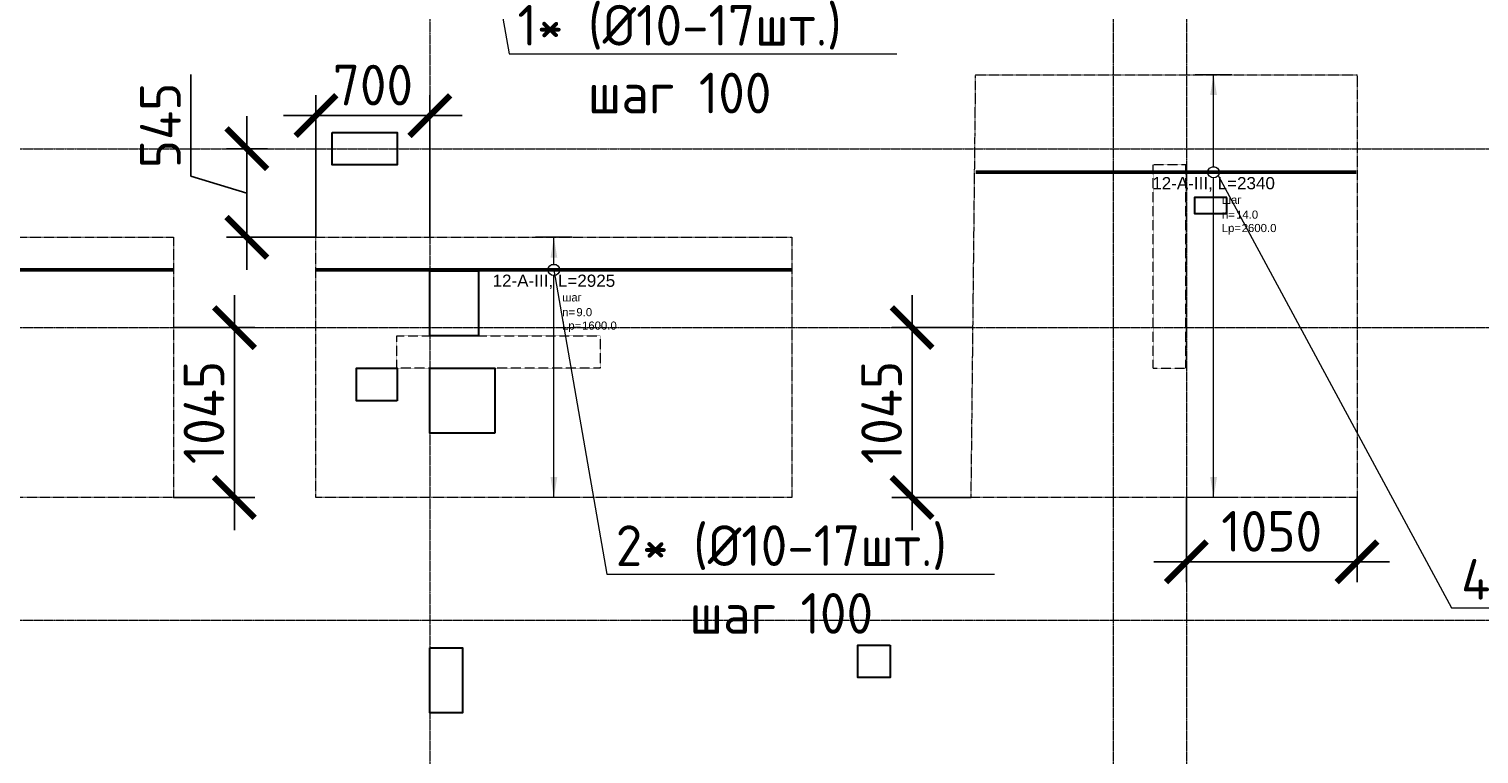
# Model space of a CAD drawing. Header units: millimetres. Extents: x -386473 to 311666, y -59273 to 291770.
# Tile 61 of 132: x 7949 to 16863, y 21574 to 26032. Entities that reach past the tile are written whole.
import ezdxf
from ezdxf import colors
from ezdxf.entities.mleader import LeaderData, LeaderLine
from ezdxf.enums import TextEntityAlignment as Align
from ezdxf.math import Vec2, Vec3

# ---------------------------------------------------------------- set-up
doc = ezdxf.new("R2010")
doc.units = ezdxf.units.MM
doc.set_wipeout_variables(frame=1)
for name, pattern in [('01 Штриховая _4 мм_', [6, 3.5, -2.5]), ('______5', [1100, 800, -100, 100, -100]), ('DASHED', [7, 5, -2, 0]), ('GOST2.303 4', [7, 5, -2, 0]), ('осевая', [50.8, 31.75, -6.35, 6.35, -6.35])]:
    doc.linetypes.add(name, pattern=pattern)
for name, color, linetype, lineweight in [('АрмСтер', 2, 'Continuous', 50), ('ВК_отверстия в полу размеры', 7, 'Continuous', 5), ('контур распр. стерхней', 2, 'GOST2.303 4', 20), ('Оси', 40, '______5', 18), ('Перекрытие ж_бетон', 1, 'Continuous', 30), ('подоснова', 151, 'Continuous', 5), ('РАЗМЕРЫ', 1, 'Continuous', 9), ('Э_отверстия', 2, 'Continuous', 100)]:
    doc.layers.add(name, color=color, linetype=linetype, lineweight=lineweight)
doc.layers.add('АрмСтер_атрибуты', color=2, linetype='Continuous', lineweight=0, plot=False)
doc.layers.add('Колонна_ бетон', color=7, linetype='Continuous', lineweight=50, true_color=0xb4b496)
doc.styles.add('GOST-2.304_Type-B', font='GOST_Common.ttf')
doc.styles.get("Standard").update_dxf_attribs({"font": 'arial.ttf'})
doc.styles.add('Аннотативный', font='arial.ttf')
doc.dimstyles.new('СПДС', dxfattribs={"dimscale": 100, "dimtxt": 2.5, "dimasz": 2.5, "dimexe": 1.25, "dimexo": 0, "dimtad": 1, "dimdec": 0, "dimtxsty": 'GOST-2.304_Type-B', "dimblk": 'ARCHTICK', "dimcen": 2.5, "dimdle": 2, "dimadec": 0, "dimazin": 2, "dimtfac": 0.75, "dimtdec": 0, "dimtmove": 1, "dimatfit": 3, "dimfxl": 1, "dimtolj": 1, "dimarcsym": 1})

# ---------------------------------------------------------------- blocks, each defined once
blk = doc.blocks.new('оси2')
at = {"layer": 'Оси', "color": 16, "linetype": 'осевая', "lineweight": 0, "ltscale": 0.25, "transparency": 33554687}
for p, q in [((987745.5, 5465.4), (987745.5, -20739.3)), ((991945.5, 4955.2), (991945.5, -20287.7)), ((992395.5, 4955.2), (992395.5, -20293.6)), ((979200, -4392.9), (1032582.1, -4392.9)), ((979200, -5492.9), (1032582.1, -5492.9)), ((979200, -7292.9), (1032582.1, -7292.9))]:
    blk.add_line(p, q, dxfattribs=at)
blk = doc.blocks.new('_None')
blk = doc.blocks.new('*U71')
at = {"layer": 'РАЗМЕРЫ'}
for p, q in [((112.5, 200), (-112.5, 200)), ((112.5, -1400), (-112.5, -1400))]:
    blk.add_line(p, q, dxfattribs=at)
at = {"layer": 'РАЗМЕРЫ', "ltscale": 15}
blk.add_line((0, -1400), (0, 200), dxfattribs=at)
at = {"layer": 'РАЗМЕРЫ'}
for points in [[(0, 200), (20.9, 74.8), (-20.9, 74.8)], [(0, -1400), (20.9, -1274.8), (-20.9, -1274.8)]]:
    blk.add_solid(points, dxfattribs=at)
at = {"layer": 'АрмСтер_атрибуты', "color": 215, "ltscale": 15, "style": 'Аннотативный'}
for s, p in [('шаг', (51.4, -194.2)), ('n=', (51.4, -285.1)), ('Lр=', (50.2, -367.8))]:
    blk.add_text(s, height=50, dxfattribs=at).set_placement(p)
at = {"layer": 'АрмСтер_атрибуты', "style": 'Аннотативный', "flags": 8}
blk.add_attdef('ПОЗ', (110, 29.6), '', height=75, dxfattribs=at)
at = {"layer": 'АрмСтер_атрибуты', "color": 215, "style": 'Аннотативный'}
for tag, p, flags in [('ШАГ', (190.9, -194.2), 10), ('КОЛ', (138, -285.1), 8), ('ШИРИНА', (172.9, -367.8), 8)]:
    blk.add_attdef(tag, p, '', height=50, dxfattribs=dict(at, flags=flags))
at = {"layer": 'АрмСтер_атрибуты', "flags": 9}
for tag, p in [('МАССА', (-1033.5, -1010.5)), ('ОБОЗНАЧЕНИЕ', (-1033.5, -1124.4))]:
    blk.add_attdef(tag, p, '', height=75, dxfattribs=at)
at = {"linetype": 'Continuous', "lineweight": 0}
blk.add_wipeout([(35, 0), (28.3, 20.6), (10.8, 33.3), (-10.8, 33.3), (-28.3, 20.6), (-35, 0), (-28.3, -20.6), (-10.8, -33.3), (10.8, -33.3), (28.3, -20.6)], dxfattribs=at)
at = {"color": 0, "linetype": 'ByBlock', "lineweight": -2, "ltscale": 100}
blk.add_line((-1462.5, 0), (1462.5, 0), dxfattribs=at)
at = {"layer": 'РАЗМЕРЫ'}
blk.add_circle((0, 0), 35, dxfattribs=at)
at = {"layer": 'АрмСтер_атрибуты', "style": 'Аннотативный', "flags": 8}
blk.add_attdef('НАИМЕНОВАНИЕ', text='', height=75, dxfattribs=at).set_placement((0, -29.3), align=Align.TOP_CENTER)
blk = doc.blocks.new('_ArchTick')
at = {"color": 0, "linetype": 'ByBlock', "const_width": 0.15}
blk.add_lwpolyline([(-0.5, -0.5), (0.5, 0.5)], dxfattribs=at)
blk = doc.blocks.new('*D70')
at = {"layer": 'DEFPOINTS', "color": 0, "transparency": 16777216}
for p in [(9713.3, 25499.9), (9713.3, 24751.3), (10413, 24751.3)]:
    blk.add_point(p, dxfattribs=at)
at = {"layer": 'РАЗМЕРЫ', "color": 0, "lineweight": -2, "transparency": 16777216}
for p, q in [((9713.3, 24751.3), (9713.3, 25624.9)), ((10413, 24751.3), (10413, 25624.9)), ((10613, 25499.9), (9513.3, 25499.9))]:
    blk.add_line(p, q, dxfattribs=at)
at = {"layer": 'РАЗМЕРЫ', "color": 0, "lineweight": -2, "transparency": 16777216, "xscale": 250, "yscale": 250, "zscale": 250, "rotation": 180}
blk.add_blockref('_ArchTick', (9713.3, 25499.9), dxfattribs=at)
at = {"layer": 'РАЗМЕРЫ', "color": 0, "lineweight": -2, "transparency": 16777216, "xscale": 250, "yscale": 250, "zscale": 250}
blk.add_blockref('_ArchTick', (10413, 25499.9), dxfattribs=at)
at = {"layer": 'РАЗМЕРЫ', "color": 0, "lineweight": 0, "transparency": 16777216, "insert": (10063.2, 25687.4), "char_height": 250, "attachment_point": 5, "style": 'GOST-2.304_Type-B'}
blk.add_mtext('\\A1;700', dxfattribs=at)
blk = doc.blocks.new('*D72')
at = {"layer": 'DEFPOINTS', "color": 0, "transparency": 16777216}
for p in [(9288, 25296.4), (9415, 25296.4, 160), (9713.3, 24751.3)]:
    blk.add_point(p, dxfattribs=at)
at = {"layer": 'РАЗМЕРЫ', "color": 0, "lineweight": -2, "transparency": 16777216}
for p, q in [((8944.3, 25127), (8944.3, 25752)), ((9288, 24551.3), (9288, 25496.4)), ((9415, 25296.4), (9163, 25296.4)), ((9288, 25023.8), (8944.3, 25127)), ((9713.3, 24751.3), (9163, 24751.3))]:
    blk.add_line(p, q, dxfattribs=at)
at = {"layer": 'РАЗМЕРЫ', "color": 0, "lineweight": -2, "transparency": 16777216, "xscale": 250, "yscale": 250, "zscale": 250}
for p, rotation in [((9288, 25296.4), 90), ((9288, 24751.3), 270)]:
    blk.add_blockref('_ArchTick', p, dxfattribs=dict(at, rotation=rotation))
at = {"layer": 'РАЗМЕРЫ', "color": 0, "lineweight": 0, "transparency": 16777216, "insert": (8756.8, 25439.5), "char_height": 250, "attachment_point": 5, "rotation": 90, "style": 'GOST-2.304_Type-B'}
blk.add_mtext('\\A1;545', dxfattribs=at)
blk = doc.blocks.new('*U82')
at = {"layer": 'РАЗМЕРЫ'}
for p, q in [((112.5, 600), (-112.5, 600)), ((112.5, -2000), (-112.5, -2000))]:
    blk.add_line(p, q, dxfattribs=at)
at = {"layer": 'РАЗМЕРЫ', "ltscale": 15}
blk.add_line((0, -2000), (0, 600), dxfattribs=at)
at = {"layer": 'РАЗМЕРЫ'}
for points in [[(0, 600), (20.9, 474.8), (-20.9, 474.8)], [(0, -2000), (20.9, -1874.8), (-20.9, -1874.8)]]:
    blk.add_solid(points, dxfattribs=at)
at = {"layer": 'АрмСтер_атрибуты', "color": 215, "ltscale": 15, "style": 'Аннотативный'}
for s, p in [('шаг', (51.4, -194.2)), ('n=', (51.4, -285.1)), ('Lр=', (50.2, -367.8))]:
    blk.add_text(s, height=50, dxfattribs=at).set_placement(p)
at = {"layer": 'АрмСтер_атрибуты', "style": 'Аннотативный', "flags": 8}
blk.add_attdef('ПОЗ', (110, 29.6), '', height=75, dxfattribs=at)
at = {"layer": 'АрмСтер_атрибуты', "color": 215, "style": 'Аннотативный'}
for tag, p, flags in [('ШАГ', (190.9, -194.2), 10), ('КОЛ', (138, -285.1), 8), ('ШИРИНА', (172.9, -367.8), 8)]:
    blk.add_attdef(tag, p, '', height=50, dxfattribs=dict(at, flags=flags))
at = {"layer": 'АрмСтер_атрибуты', "flags": 9}
for tag, p in [('МАССА', (-1033.5, -410.5)), ('ОБОЗНАЧЕНИЕ', (-1033.5, -524.4))]:
    blk.add_attdef(tag, p, '', height=75, dxfattribs=at)
at = {"linetype": 'Continuous', "lineweight": 0}
blk.add_wipeout([(35, 0), (28.3, 20.6), (10.8, 33.3), (-10.8, 33.3), (-28.3, 20.6), (-35, 0), (-28.3, -20.6), (-10.8, -33.3), (10.8, -33.3), (28.3, -20.6)], dxfattribs=at)
at = {"color": 0, "linetype": 'ByBlock', "lineweight": -2, "ltscale": 100}
blk.add_line((-1462.5, 0), (877.5, 0), dxfattribs=at)
at = {"layer": 'РАЗМЕРЫ'}
blk.add_circle((0, 0), 35, dxfattribs=at)
at = {"layer": 'АрмСтер_атрибуты', "style": 'Аннотативный', "flags": 8}
blk.add_attdef('НАИМЕНОВАНИЕ', text='', height=75, dxfattribs=at).set_placement((0, -29.3), align=Align.TOP_CENTER)
blk = doc.blocks.new('стены подвала')
at = {"layer": 'Колонна_ бетон', "color": 252, "linetype": 'DASHED', "lineweight": 0, "ltscale": 0.3, "true_color": 0x939598, "transparency": 33554687}
for p, q in [((-189147.4, -16425.4, 160), (-189347.4, -16425.4, 160)), ((-189347.4, -16425.4, 160), (-189347.4, -16425.4, 160)), ((-189347.4, -17675.4, 160), (-189347.4, -16425.4, 160)), ((-189147.4, -16425.4, 160), (-189147.4, -16425.4, 160)), ((-189147.4, -17675.4, 160), (-189147.4, -16425.4, 160)), ((-193997.4, -17475.4, 160), (-193997.4, -17475.4, 160)), ((-193997.4, -17675.4, 160), (-193997.4, -17475.4, 160)), ((-193997.4, -17475.4, 160), (-192747.4, -17475.4, 160)), ((-192747.4, -17475.4, 160), (-192747.4, -17475.4, 160)), ((-192747.4, -17475.4, 160), (-192747.4, -17675.4, 160)), ((-192747.4, -17675.4, 160), (-193997.4, -17675.4, 160)), ((-193997.4, -17675.4, 160), (-193997.4, -17675.4, 160)), ((-192747.4, -17675.4, 160), (-192747.4, -17675.4, 160)), ((-189347.4, -17675.4, 160), (-189147.4, -17675.4, 160)), ((-189347.4, -17675.4, 160), (-189347.4, -17675.4, 160)), ((-189147.4, -17675.4, 160), (-189147.4, -17675.4, 160))]:
    blk.add_line(p, q, dxfattribs=at)
blk = doc.blocks.new('отверстия')
at = {"layer": 'ВК_отверстия в полу размеры', "color": 4, "lineweight": 30, "ltscale": 100}
for points in [[(-188146.8, 83592.4), (-188546.2, 83592.4), (-188546.2, 83992.4), (-188146.8, 83992.4)], [(-188546.9, 82272.4), (-188346.8, 82272.4), (-188346.8, 81872.4), (-188546.9, 81872.4)]]:
    blk.add_lwpolyline(points, close=True, dxfattribs=at)
at = {"layer": 'Перекрытие ж_бетон', "lineweight": 30}
for points in [[(-188547, 84590.4), (-188246.9, 84590.4), (-188246.9, 84190.4), (-188547, 84190.4)], [(-188746.9, 83792.4), (-188996.9, 83792.4), (-188996.9, 83992.4), (-188746.9, 83992.4)]]:
    blk.add_lwpolyline(points, close=True, dxfattribs=at)
at = {"layer": 'Перекрытие ж_бетон', "lineweight": 30, "ltscale": 100}
blk.add_lwpolyline([(-185716.6, 82290), (-185716.6, 82090), (-185916.6, 82090), (-185916.6, 82290)], close=True, dxfattribs=at)
at = {"layer": 'РАЗМЕРЫ', "lineweight": 30}
blk.add_lwpolyline([(-189146.9, 85442.4), (-188746.9, 85442.4), (-188746.9, 85242.4), (-189146.9, 85242.4)], close=True, dxfattribs=at)
at = {"layer": 'Э_отверстия', "color": 5, "lineweight": 30}
blk.add_lwpolyline([(-183646.4, 85042.9), (-183846.4, 85042.9), (-183846.4, 84942.9), (-183646.4, 84942.9)], close=True, dxfattribs=at)
blk = doc.blocks.new('*D364')
at = {"layer": 'DEFPOINTS', "color": 0, "transparency": 16777216}
for p in [(8838.3, 24196.4), (8838.3, 23151.2), (9212.3, 23151.2)]:
    blk.add_point(p, dxfattribs=at)
at = {"layer": 'РАЗМЕРЫ', "color": 0, "lineweight": -2, "transparency": 16777216}
for p, q in [((9212.3, 24396.4), (9212.3, 22951.2)), ((8838.3, 24196.4), (9337.3, 24196.4)), ((8838.3, 23151.2), (9337.3, 23151.2))]:
    blk.add_line(p, q, dxfattribs=at)
at = {"layer": 'РАЗМЕРЫ', "color": 0, "lineweight": -2, "transparency": 16777216, "xscale": 250, "yscale": 250, "zscale": 250}
for p, rotation in [((9212.3, 24196.4), 90), ((9212.3, 23151.2), 270)]:
    blk.add_blockref('_ArchTick', p, dxfattribs=dict(at, rotation=rotation))
at = {"layer": 'РАЗМЕРЫ', "color": 0, "lineweight": 0, "transparency": 16777216, "insert": (9024.8, 23673.8), "char_height": 250, "attachment_point": 5, "rotation": 90, "style": 'GOST-2.304_Type-B'}
blk.add_mtext('\\A1;1045', dxfattribs=at)
blk = doc.blocks.new('*D365')
at = {"layer": 'DEFPOINTS', "color": 0, "transparency": 16777216}
for p in [(13752.2, 24196.4), (13378, 23151.3), (13741, 23151.3)]:
    blk.add_point(p, dxfattribs=at)
at = {"layer": 'РАЗМЕРЫ', "color": 0, "lineweight": -2, "transparency": 16777216}
for p, q in [((13378, 24396.4), (13378, 22951.3)), ((13752.2, 24196.4), (13253, 24196.4)), ((13741, 23151.3), (13253, 23151.3))]:
    blk.add_line(p, q, dxfattribs=at)
at = {"layer": 'РАЗМЕРЫ', "color": 0, "lineweight": -2, "transparency": 16777216, "xscale": 250, "yscale": 250, "zscale": 250}
for p, rotation in [((13378, 24196.4), 90), ((13378, 23151.3), 270)]:
    blk.add_blockref('_ArchTick', p, dxfattribs=dict(at, rotation=rotation))
at = {"layer": 'РАЗМЕРЫ', "color": 0, "lineweight": 0, "transparency": 16777216, "insert": (13190.5, 23673.8), "char_height": 250, "attachment_point": 5, "rotation": 90, "style": 'GOST-2.304_Type-B'}
blk.add_mtext('\\A1;1045', dxfattribs=at)
blk = doc.blocks.new('*D366')
at = {"layer": 'DEFPOINTS', "color": 0, "transparency": 16777216}
for p in [(15063.8, 23151.3), (16113.3, 23152), (16113.3, 22755.7)]:
    blk.add_point(p, dxfattribs=at)
at = {"layer": 'РАЗМЕРЫ', "color": 0, "lineweight": -2, "transparency": 16777216}
for p, q in [((15063.8, 23151.3), (15063.8, 22630.7)), ((16113.3, 23152), (16113.3, 22630.7)), ((14863.8, 22755.7), (16313.3, 22755.7))]:
    blk.add_line(p, q, dxfattribs=at)
at = {"layer": 'РАЗМЕРЫ', "color": 0, "lineweight": -2, "transparency": 16777216, "xscale": 250, "yscale": 250, "zscale": 250, "rotation": 180}
blk.add_blockref('_ArchTick', (15063.8, 22755.7), dxfattribs=at)
at = {"layer": 'РАЗМЕРЫ', "color": 0, "lineweight": -2, "transparency": 16777216, "xscale": 250, "yscale": 250, "zscale": 250}
blk.add_blockref('_ArchTick', (16113.3, 22755.7), dxfattribs=at)
at = {"layer": 'РАЗМЕРЫ', "color": 0, "lineweight": 0, "transparency": 16777216, "insert": (15588.5, 22943.2), "char_height": 250, "attachment_point": 5, "style": 'GOST-2.304_Type-B'}
blk.add_mtext('\\A1;1050', dxfattribs=at)

msp = doc.modelspace()

# ---------------------------------------------------------------- linework, layer by layer
at = {"layer": 'контур распр. стерхней', "linetype": '01 Штриховая _4 мм_'}
for points in [[(16113.3, 23152), (13741, 23151.3), (13768.7, 25751.3), (16113.3, 25751.3)], [(8838.3, 23151.2), (5913.3, 23151.2), (5913.3, 24751.3), (8838.3, 24751.3)], [(12638.3, 23151.2), (9713.3, 23151.2), (9713.3, 24751.3), (12638.3, 24751.3)]]:
    msp.add_lwpolyline(points, close=True, dxfattribs=at)

# ---------------------------------------------------------------- block references
at = {"layer": 'РАЗМЕРЫ'}
msp.add_blockref('оси2', (-977331.7, 29689.3, 160), dxfattribs=at)

# ---------------------------------------------------------------- leaders
at = {"layer": 'подоснова', "color": 4, "ltscale": 0.3}
ml = msp.add_multileader_mtext('Standard', dxfattribs=at)
ml.set_content('4* (%%C12-31шт.)\\Pшаг 100', color=4, style='GOST-2.304_Type-B')
ml.set_leader_properties(color=256, linetype='ByLayer', lineweight=15)
ml.set_arrow_properties(name='NONE')
ml.build(insert=Vec2(0, 0))
ml.multileader.update_dxf_attribs({"text_left_attachment_type": 6, "text_right_attachment_type": 6, "dogleg_length": 0.1, "arrow_head_size": 18})
ctx = ml.context
ctx.base_point, ctx.char_height, ctx.arrow_head_size, ctx.landing_gap_size, ctx.plane_origin = Vec3(15555.9, 26830.3, 360), 250, 18, 20, Vec3(6590.6, 31555.4, 360)
ctx.left_attachment, ctx.right_attachment, ctx.text_align_type = 6, 6, 1
notes = []
notes.append((ctx, [(0, (1, 1, 0), (15555.8, 26830.3, 360), (1, 0), 0.1, [(0, [(15231.2, 28551.3, 360)], 0, [])])]))
ctx.mtext.insert, ctx.mtext.alignment, ctx.mtext.flow_direction = Vec3(16641.9, 27130.3, 360), 2, 5
at = {"layer": 'подоснова', "color": 3, "ltscale": 0.3}
ml = msp.add_multileader_mtext('Standard', dxfattribs=at)
ml.set_content('1* (%%C10-17шт.)\\Pшаг 100', color=3, style='GOST-2.304_Type-B')
ml.set_leader_properties(color=256, linetype='ByLayer', lineweight=15)
ml.set_arrow_properties(name='NONE')
ml.build(insert=Vec2(0, 0))
ml.multileader.update_dxf_attribs({"text_left_attachment_type": 6, "text_right_attachment_type": 6, "dogleg_length": 0.1, "arrow_head_size": 18})
ctx = ml.context
ctx.base_point, ctx.char_height, ctx.arrow_head_size, ctx.landing_gap_size, ctx.plane_origin = Vec3(10900.5, 25880.3), 250, 18, 20, Vec3(1935.2, 30605.4)
ctx.left_attachment, ctx.right_attachment, ctx.text_align_type = 6, 6, 1
notes.append((ctx, [(0, (1, 1, 0), (10900.4, 25880.3), (1, 0), 0.1, [(0, [(10575.8, 27751.3)], 0, [])])]))
ctx.mtext.insert, ctx.mtext.alignment, ctx.mtext.flow_direction = Vec3(11948.9, 26180.3), 2, 5
for ctx, leaders in notes:
    for number, flags, end, landing, length, lines in leaders:
        leader = LeaderData()
        leader.index, (leader.has_last_leader_line, leader.has_dogleg_vector, leader.attachment_direction) = number, flags
        leader.last_leader_point, leader.dogleg_vector, leader.dogleg_length = Vec3(end), Vec3(landing), length
        for number, points, colour, breaks in lines:
            line = LeaderLine()
            line.index, line.vertices, line.color, line.breaks = number, Vec3.list(points), colors.encode_raw_color(colour), breaks
            leader.lines.append(line)
        ctx.leaders.append(leader)

# ---------------------------------------------------------------- next in the draw order: block references
at = {"layer": 'АрмСтер', "ltscale": 15}
ref = msp.add_blockref('*U71', (11175.8, 24551.3), dxfattribs=at)
ref.add_attrib('НАИМЕНОВАНИЕ', '12-A-III, L=2925', dxfattribs={"layer": 'АрмСтер_атрибуты', "height": 75, "style": 'Аннотативный', "flags": 8}).set_placement((11175.8, 24521.9), align=Align.TOP_CENTER)
ref.add_attrib('КОЛ', '9.0', (11313.9, 24266.1), dxfattribs={"layer": 'АрмСтер_атрибуты', "color": 215, "height": 50, "style": 'Аннотативный', "flags": 8})
ref.add_attrib('ШИРИНА', '1600.0', (11348.7, 24183.5), dxfattribs={"layer": 'АрмСтер_атрибуты', "color": 215, "height": 50, "style": 'Аннотативный', "flags": 8})

# ---------------------------------------------------------------- next in the draw order: dimensions: what is measured, and where the dimension line sits
at = {"layer": 'РАЗМЕРЫ', "color": 1, "lineweight": 0}
dim = msp.add_linear_dim(base=(9713.3, 25499.9), p1=(10413, 24751.3), p2=(9713.3, 24751.3), dimstyle='СПДС', dxfattribs=at)
dim.commit()
dim.dimension.update_dxf_attribs({"geometry": '*D70', "text_midpoint": (10063.2, 25687.4)})
dim = msp.add_linear_dim(base=(9288, 25296.4), p1=(9713.3, 24751.3), p2=(9415, 25296.4, 160), angle=90, dimstyle='СПДС', dxfattribs=at)
dim.commit()
dim.dimension.update_dxf_attribs({"geometry": '*D72', "text_midpoint": (8756.8, 25189.5)})

# ---------------------------------------------------------------- next in the draw order: leaders
at = {"layer": 'подоснова', "color": 3, "ltscale": 0.3}
ml = msp.add_multileader_mtext('Standard', dxfattribs=at)
ml.set_content('2* (%%C10-17шт.)\\Pшаг 100', color=3, style='GOST-2.304_Type-B')
ml.set_leader_properties(color=256, linetype='ByLayer', lineweight=15)
ml.set_arrow_properties(name='NONE')
ml.build(insert=Vec2(0, 0))
ml.multileader.update_dxf_attribs({"text_left_attachment_type": 6, "text_right_attachment_type": 6, "dogleg_length": 0.1, "arrow_head_size": 18})
ctx = ml.context
ctx.base_point, ctx.char_height, ctx.arrow_head_size, ctx.landing_gap_size, ctx.plane_origin = Vec3(11500.5, 22680.3), 250, 18, 20, Vec3(2535.2, 27405.4)
ctx.left_attachment, ctx.right_attachment, ctx.text_align_type = 6, 6, 1
notes = []
notes.append((ctx, [(0, (1, 1, 0), (11500.4, 22680.3), (1, 0), 0.1, [(0, [(11175.8, 24551.3)], 0, [])])]))
ctx.mtext.insert, ctx.mtext.alignment, ctx.mtext.flow_direction = Vec3(12573.9, 22980.3), 2, 5
for ctx, leaders in notes:
    for number, flags, end, landing, length, lines in leaders:
        leader = LeaderData()
        leader.index, (leader.has_last_leader_line, leader.has_dogleg_vector, leader.attachment_direction) = number, flags
        leader.last_leader_point, leader.dogleg_vector, leader.dogleg_length = Vec3(end), Vec3(landing), length
        for number, points, colour, breaks in lines:
            line = LeaderLine()
            line.index, line.vertices, line.color, line.breaks = number, Vec3.list(points), colors.encode_raw_color(colour), breaks
            leader.lines.append(line)
        ctx.leaders.append(leader)

# ---------------------------------------------------------------- next in the draw order: block references
at = {"layer": 'АрмСтер', "ltscale": 15}
ref = msp.add_blockref('*U82', (15231.2, 25151.3), dxfattribs=at)
ref.add_attrib('НАИМЕНОВАНИЕ', '12-A-III, L=2340', dxfattribs={"layer": 'АрмСтер_атрибуты', "height": 75, "style": 'Аннотативный', "flags": 8}).set_placement((15231.2, 25121.9), align=Align.TOP_CENTER)
ref.add_attrib('КОЛ', '14.0', (15369.3, 24866.1), dxfattribs={"layer": 'АрмСтер_атрибуты', "color": 215, "height": 50, "style": 'Аннотативный', "flags": 8})
ref.add_attrib('ШИРИНА', '2600.0', (15404.1, 24783.5), dxfattribs={"layer": 'АрмСтер_атрибуты', "color": 215, "height": 50, "style": 'Аннотативный', "flags": 8})
ref = msp.add_blockref('*U71', (7375.8, 24551.3), dxfattribs=at)
ref.add_attrib('НАИМЕНОВАНИЕ', '12-A-III, L=2925', dxfattribs={"layer": 'АрмСтер_атрибуты', "height": 75, "style": 'Аннотативный', "flags": 8}).set_placement((7375.8, 24521.9), align=Align.TOP_CENTER)
ref.add_attrib('КОЛ', '9.0', (7513.9, 24266.1), dxfattribs={"layer": 'АрмСтер_атрибуты', "color": 215, "height": 50, "style": 'Аннотативный', "flags": 8})
ref.add_attrib('ШИРИНА', '1600.0', (7548.7, 24183.5), dxfattribs={"layer": 'АрмСтер_атрибуты', "color": 215, "height": 50, "style": 'Аннотативный', "flags": 8})

# ---------------------------------------------------------------- next in the draw order: block references
at = {"layer": 'РАЗМЕРЫ'}
msp.add_blockref('стены подвала', (204207.7, 41621.8), dxfattribs=at)
at = {"layer": 'РАЗМЕРЫ', "color": 6}
msp.add_blockref('отверстия', (198960.1, -60045.9, 160), dxfattribs=at)

# ---------------------------------------------------------------- next in the draw order: dimensions: what is measured, and where the dimension line sits
at = {"layer": 'РАЗМЕРЫ', "color": 1, "lineweight": 0}
for base, p1, p2, picture, middle in [((9212.3, 23151.2), (8838.3, 24196.4), (8838.3, 23151.2), '*D364', (9024.8, 23673.8)), ((13378, 23151.3), (13752.2, 24196.4), (13741, 23151.3), '*D365', (13190.5, 23673.8))]:
    dim = msp.add_linear_dim(base=base, p1=p1, p2=p2, angle=90, dimstyle='СПДС', dxfattribs=at)
    dim.commit()
    dim.dimension.update_dxf_attribs({"geometry": picture, "text_midpoint": middle})
dim = msp.add_linear_dim(base=(16113.3046, 22755.7242), p1=(15063.7815, 23151.251), p2=(16113.3046, 23151.9627), dimstyle='СПДС', dxfattribs=at)
dim.commit()
dim.dimension.update_dxf_attribs({"geometry": '*D366', "text_midpoint": (15588.5431, 22943.2242)})

# ---------------------------------------------------------------- next in the draw order: leaders
at = {"layer": 'подоснова', "color": 4, "ltscale": 0.3}
ml = msp.add_multileader_mtext('Standard', dxfattribs=at)
ml.set_content('4* (%%C12-31шт.)\\Pшаг 100', color=4, style='GOST-2.304_Type-B')
ml.set_leader_properties(color=256, linetype='ByLayer', lineweight=15)
ml.set_arrow_properties(name='NONE')
ml.build(insert=Vec2(0, 0))
ml.multileader.update_dxf_attribs({"text_left_attachment_type": 6, "text_right_attachment_type": 6, "dogleg_length": 0.1, "arrow_head_size": 18})
ctx = ml.context
ctx.base_point, ctx.char_height, ctx.arrow_head_size, ctx.landing_gap_size, ctx.plane_origin = Vec3(16693.5, 22473.1, 360), 250, 18, 20, Vec3(6590.6, 28155.4, 360)
ctx.left_attachment, ctx.right_attachment, ctx.text_align_type = 6, 6, 1
notes = []
notes.append((ctx, [(0, (1, 1, 0), (16693.4, 22473.1, 360), (1, 0), 0.1, [(0, [(15259.5, 25130.7, 360)], 0, [])])]))
ctx.mtext.insert, ctx.mtext.alignment, ctx.mtext.flow_direction = Vec3(17779.5, 22773.1, 360), 2, 5
for ctx, leaders in notes:
    for number, flags, end, landing, length, lines in leaders:
        leader = LeaderData()
        leader.index, (leader.has_last_leader_line, leader.has_dogleg_vector, leader.attachment_direction) = number, flags
        leader.last_leader_point, leader.dogleg_vector, leader.dogleg_length = Vec3(end), Vec3(landing), length
        for number, points, colour, breaks in lines:
            line = LeaderLine()
            line.index, line.vertices, line.color, line.breaks = number, Vec3.list(points), colors.encode_raw_color(colour), breaks
            leader.lines.append(line)
        ctx.leaders.append(leader)

doc.saveas('drawing.dxf')
